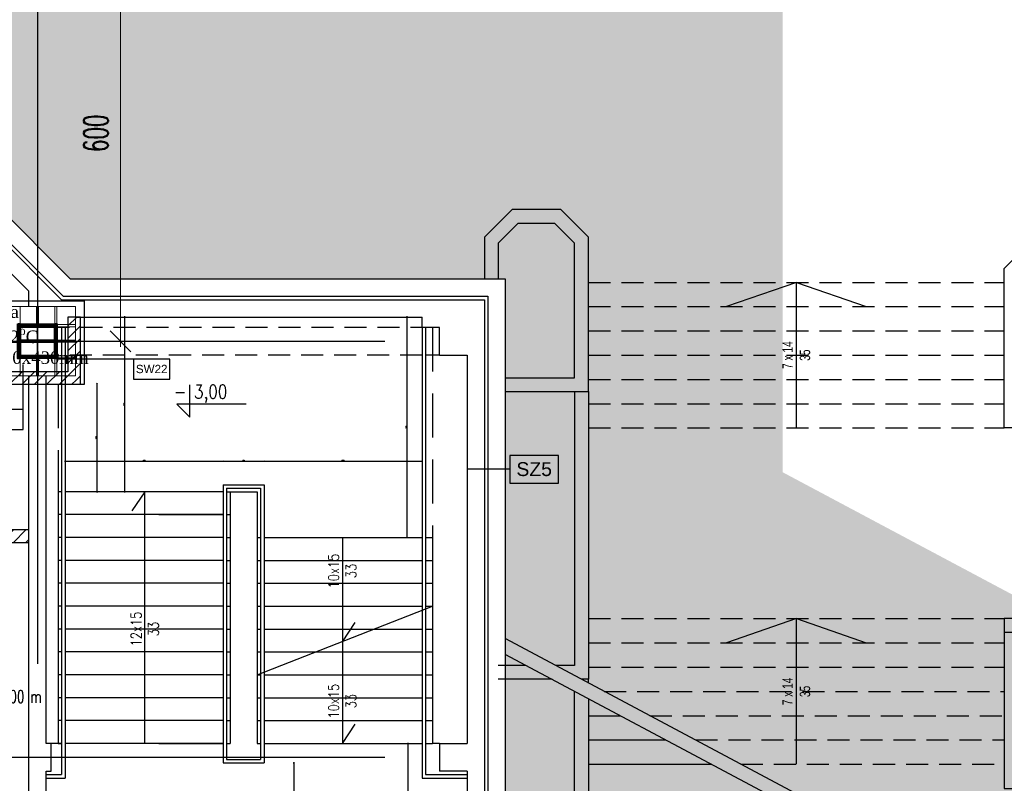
# Model space of a CAD drawing. Header units: centimetres. Extents: x -228435 to 46820, y -89367 to 152985.
# Tile 218 of 252: x 13205 to 27410, y 46625 to 57638. Entities that reach past the tile are written whole.
import ezdxf

# ---------------------------------------------------------------- set-up
doc = ezdxf.new("R2010")
doc.units = ezdxf.units.CM
doc.header["$LTSCALE"] = 50
doc.header["$PDMODE"] = 35
doc.header["$PDSIZE"] = 0.1
for name, pattern in [('Kondygnacja  -0_5$0$HIDDEN', [9.525, 6.35, -3.175]), ('Kondygnacja  -0_5$0$HIDDENX2', [19.05, 12.7, -6.35]), ('Osie rzutów$0$DASHDOT2', [12.7, 6.35, -3.175, 0, -3.175])]:
    doc.linetypes.add(name, pattern=pattern)
doc.layers.get('0').update_dxf_attribs({"color": 8})
doc.layers.get('DEFPOINTS').update_dxf_attribs({"color": 8})
for name, color, linetype in [('bgde-tekst', 7, 'Continuous'), ('bgde_AJ_opis', 7, 'Continuous'), ('Kondygnacja  -0_5$0$ARCH_GRUNT', 8, 'Continuous'), ('Kondygnacja  -0_5$0$ARCH_INFO_KOTY_WYSOKOŚCIOWE_IST', 8, 'Continuous'), ('Kondygnacja  -0_5$0$ARCH_INFO_OPISY_PRZEGRODY', 8, 'Continuous'), ('Kondygnacja  -0_5$0$ARCH_INFO_OPISY_PRZEGRODY_IST', 8, 'Continuous'), ('Kondygnacja  -0_5$0$ARCH_INFO_SCHODY_IST', 8, 'Continuous'), ('Kondygnacja  -0_5$0$ARCH_MUROWANE', 8, 'Continuous'), ('Kondygnacja  -0_5$0$ARCH_MUROWANE_IST', 8, 'Continuous'), ('Kondygnacja  -0_5$0$ARCH_NIEWIDOK_IST', 8, 'Kondygnacja  -0_5$0$HIDDEN'), ('Kondygnacja  -0_5$0$ARCH_SCHODY ZEW.', 8, 'Continuous'), ('Kondygnacja  -0_5$0$ARCH_SCHODY_IST', 8, 'Continuous'), ('Kondygnacja  -0_5$0$ARCH_SŁUPY', 8, 'Continuous'), ('Kondygnacja  -0_5$0$ARCH_WIDOK_IST', 8, 'Continuous'), ('Kondygnacja  -0_5$0$ARCH_ŻELBET_IST', 8, 'Continuous'), ('Osie rzutów$0$ARCH_INFO_OSIE_IST', 8, 'Osie rzutów$0$DASHDOT2'), ('Osie rzutów$0$ARCH_INFO_OSIE_OPISY_IST', 8, 'Continuous')]:
    doc.layers.add(name, color=color, linetype=linetype)
for name, color, linetype, lineweight in [('Kondygnacja  -0_5$0$ARCH_INFO_WYMIARY', 8, 'Continuous', 9), ('Kondygnacja  -0_5$0$ARCH_WIDOK', 8, 'Continuous', 13), ('Osie rzutów$0$ARCH_INFO_WYMIARY', 8, 'Continuous', 9)]:
    doc.layers.add(name, color=color, linetype=linetype, lineweight=lineweight)
doc.styles.add('Kondygnacja  -0_5$0$Arial', font='ARIAL.TTF')
doc.styles.add('Kondygnacja  -0_5$0$Dimensions', font='ARIAL.TTF', dxfattribs={"width": 0.7})
doc.styles.add('Kondygnacja  -0_5$0$Romans', font='Romans.shx', dxfattribs={"width": 0.7})
doc.styles.add('Kondygnacja  -0_5$0$ROMANS-50-CM', font='romans.shx', dxfattribs={"width": 0.8, "height": 10})
doc.styles.add('Osie rzutów$0$wymiary_cuprum', font='Romans.shx', dxfattribs={"width": 0.6})
doc.styles.add('Romans', font='Romans.shx')
doc.dimstyles.new('Kondygnacja  -0_5$0$Wymiary 1-100', dxfattribs={"dimtxt": 12, "dimasz": 10, "dimexe": 5, "dimexo": 0, "dimgap": 4, "dimtad": 1, "dimrnd": 0.5, "dimzin": 12, "dimdsep": 46, "dimtxsty": 'Kondygnacja  -0_5$0$Romans', "dimblk": 'Kondygnacja  -0_5$0$_Oblique', "dimcen": 10, "dimdle": 10, "dimclrt": 55, "dimazin": 0, "dimtfac": 1, "dimtmove": 1, "dimatfit": 3, "dimfxl": 0, "dimtolj": 1, "dimtzin": 0, "dimarcsym": 0})
doc.dimstyles.new('Osie rzutów$0$ARCH_ CT', dxfattribs={"dimtxt": 20, "dimasz": 20, "dimexe": 12, "dimexo": 20, "dimgap": 5, "dimtad": 1, "dimdec": 1, "dimrnd": 0.5, "dimzin": 9, "dimdsep": 46, "dimtxsty": 'Osie rzutów$0$wymiary_cuprum', "dimblk": 'Osie rzutów$0$_Oblique', "dimcen": 8, "dimdle": 12, "dimclrd": 256, "dimclre": 256, "dimclrt": 55, "dimadec": 1, "dimazin": 0, "dimtfac": 1, "dimtdec": 1, "dimtmove": 1, "dimatfit": 2, "dimldrblk": 'Osie rzutów$0$_Dot', "dimfxl": 0, "dimtolj": 1, "dimtzin": 0, "dimlwd": -1, "dimlwe": -1, "dimarcsym": 0})
pattern_1 = [(45, (-121140, -45000), (-89.80256, 89.80256), [])]
pattern_2 = [(45, (1486.883, 20630.142), (-6.735192, 6.735192), [])]

# ---------------------------------------------------------------- blocks, each defined once
blk = doc.blocks.new('Osie rzutów$0$_Oblique')
at = {"color": 0, "linetype": 'ByBlock', "lineweight": -2}
blk.add_line((-0.5, -0.5), (0.5, 0.5), dxfattribs=at)
blk = doc.blocks.new('*D264')
at = {"layer": 'DEFPOINTS', "color": 0}
for p in [(13613.9, 10400), (13580, 9800), (13613.9, 9800)]:
    blk.add_point(p, dxfattribs=at)
at = {"layer": 'Osie rzutów$0$ARCH_INFO_WYMIARY'}
for p, q in [((13598.9, 10400), (13572, 10400)), ((13580, 10408), (13580, 9792)), ((13598.9, 9800), (13572, 9800))]:
    blk.add_line(p, q, dxfattribs=at)
at = {"layer": 'Osie rzutów$0$ARCH_INFO_WYMIARY', "xscale": 30, "yscale": 30, "zscale": 30}
for p, rotation in [((13580, 10400), 90), ((13580, 9800), 270)]:
    blk.add_blockref('Osie rzutów$0$_Oblique', p, dxfattribs=dict(at, rotation=rotation))
at = {"layer": 'Osie rzutów$0$ARCH_INFO_WYMIARY', "color": 55, "insert": (13544.5, 10100), "char_height": 35, "attachment_point": 5, "rotation": 90, "style": 'Osie rzutów$0$wymiary_cuprum'}
blk.add_mtext('\\A1;600', dxfattribs=at)
blk = doc.blocks.new('Osie rzutów$0$_Dot')
at = {"color": 0, "linetype": 'ByBlock', "lineweight": -2}
blk.add_line((-0.5, 0), (-1, 0), dxfattribs=at)
at = {"color": 0, "linetype": 'ByBlock', "const_width": 0.5}
blk.add_lwpolyline([(-0.25, 0, 1), (0.25, 0, 1)], format="xyb", close=True, dxfattribs=at)
blk = doc.blocks.new('Kondygnacja  -0_5$0$_Oblique')
at = {"color": 0, "linetype": 'ByBlock', "lineweight": -2}
blk.add_line((-0.5, -0.5), (0.5, 0.5), dxfattribs=at)
blk = doc.blocks.new('*D156')
at = {"layer": 'DEFPOINTS', "color": 0}
for p in [(16140, 51269), (13860, 50830), (16140, 50830)]:
    blk.add_point(p, dxfattribs=at)
at = {"layer": 'Kondygnacja  -0_5$0$ARCH_INFO_WYMIARY', "color": 0, "lineweight": -2}
for p, q in [((13850, 51269), (16150, 51269)), ((13860, 51261), (13860, 51274)), ((16140, 51261), (16140, 51274))]:
    blk.add_line(p, q, dxfattribs=at)
at = {"layer": 'Kondygnacja  -0_5$0$ARCH_INFO_WYMIARY', "color": 0, "lineweight": -2, "xscale": 10, "yscale": 10, "zscale": 10, "rotation": 180}
blk.add_blockref('Kondygnacja  -0_5$0$_Oblique', (13860, 51269), dxfattribs=at)
at = {"layer": 'Kondygnacja  -0_5$0$ARCH_INFO_WYMIARY', "color": 0, "lineweight": -2, "xscale": 10, "yscale": 10, "zscale": 10}
blk.add_blockref('Kondygnacja  -0_5$0$_Oblique', (16140, 51269), dxfattribs=at)
at = {"layer": 'Kondygnacja  -0_5$0$ARCH_INFO_WYMIARY', "color": 55, "insert": (15000, 51279), "char_height": 12, "attachment_point": 5, "style": 'Kondygnacja  -0_5$0$Romans'}
blk.add_mtext('\\A1;2280', dxfattribs=at)
blk = doc.blocks.new('*D157')
at = {"layer": 'DEFPOINTS', "color": 0}
for p in [(16730, 51269), (16730, 50930), (16140, 50830)]:
    blk.add_point(p, dxfattribs=at)
at = {"layer": 'Kondygnacja  -0_5$0$ARCH_INFO_WYMIARY', "color": 0, "lineweight": -2}
for p, q in [((16130, 51269), (16740, 51269)), ((16140, 51261), (16140, 51274)), ((16730, 51261), (16730, 51274))]:
    blk.add_line(p, q, dxfattribs=at)
at = {"layer": 'Kondygnacja  -0_5$0$ARCH_INFO_WYMIARY', "color": 0, "lineweight": -2, "xscale": 10, "yscale": 10, "zscale": 10, "rotation": 180}
blk.add_blockref('Kondygnacja  -0_5$0$_Oblique', (16140, 51269), dxfattribs=at)
at = {"layer": 'Kondygnacja  -0_5$0$ARCH_INFO_WYMIARY', "color": 0, "lineweight": -2, "xscale": 10, "yscale": 10, "zscale": 10}
blk.add_blockref('Kondygnacja  -0_5$0$_Oblique', (16730, 51269), dxfattribs=at)
at = {"layer": 'Kondygnacja  -0_5$0$ARCH_INFO_WYMIARY', "color": 55, "insert": (16435, 51279), "char_height": 12, "attachment_point": 5, "style": 'Kondygnacja  -0_5$0$Romans'}
blk.add_mtext('\\A1;590', dxfattribs=at)
blk = doc.blocks.new('*D103')
at = {"layer": 'DEFPOINTS', "color": 0}
for p in [(16730, 51269), (19010, 51269), (19010, 51269)]:
    blk.add_point(p, dxfattribs=at)
at = {"layer": 'Kondygnacja  -0_5$0$ARCH_INFO_WYMIARY', "color": 0, "lineweight": -2}
for p, q in [((16720, 51269), (19020, 51269)), ((16730, 51269), (16730, 51264)), ((19010, 51269), (19010, 51264))]:
    blk.add_line(p, q, dxfattribs=at)
at = {"layer": 'Kondygnacja  -0_5$0$ARCH_INFO_WYMIARY', "color": 0, "lineweight": -2, "xscale": 10, "yscale": 10, "zscale": 10, "rotation": 180}
blk.add_blockref('Kondygnacja  -0_5$0$_Oblique', (16730, 51269), dxfattribs=at)
at = {"layer": 'Kondygnacja  -0_5$0$ARCH_INFO_WYMIARY', "color": 0, "lineweight": -2, "xscale": 10, "yscale": 10, "zscale": 10}
blk.add_blockref('Kondygnacja  -0_5$0$_Oblique', (19010, 51269), dxfattribs=at)
at = {"layer": 'Kondygnacja  -0_5$0$ARCH_INFO_WYMIARY', "color": 55, "insert": (17870, 51279), "char_height": 12, "attachment_point": 5, "style": 'Kondygnacja  -0_5$0$Romans'}
blk.add_mtext('\\A1;2280', dxfattribs=at)
blk = doc.blocks.new('*D104')
at = {"layer": 'DEFPOINTS', "color": 0}
for p in [(14028, 52388), (14028, 50830), (14320, 50830)]:
    blk.add_point(p, dxfattribs=at)
at = {"layer": 'Kondygnacja  -0_5$0$ARCH_INFO_WYMIARY', "color": 0, "lineweight": -2}
for p, q in [((14312, 52388), (14325, 52388)), ((14320, 52398), (14320, 50820)), ((14312, 50830), (14325, 50830))]:
    blk.add_line(p, q, dxfattribs=at)
at = {"layer": 'Kondygnacja  -0_5$0$ARCH_INFO_WYMIARY', "color": 0, "lineweight": -2, "xscale": 10, "yscale": 10, "zscale": 10}
for p, rotation in [((14320, 52388), 90), ((14320, 50830), 270)]:
    blk.add_blockref('Kondygnacja  -0_5$0$_Oblique', p, dxfattribs=dict(at, rotation=rotation))
at = {"layer": 'Kondygnacja  -0_5$0$ARCH_INFO_WYMIARY', "color": 55, "insert": (14310, 51609), "char_height": 12, "attachment_point": 5, "rotation": 90, "style": 'Kondygnacja  -0_5$0$Romans'}
blk.add_mtext('\\A1;1558', dxfattribs=at)
blk = doc.blocks.new('*D105')
at = {"layer": 'DEFPOINTS', "color": 0}
for p in [(14420, 53350), (14723, 53350), (14420, 50830)]:
    blk.add_point(p, dxfattribs=at)
at = {"layer": 'Kondygnacja  -0_5$0$ARCH_INFO_WYMIARY', "color": 0, "lineweight": -2}
for p, q in [((14715, 53350), (14728, 53350)), ((14723, 50820), (14723, 53360)), ((14715, 50830), (14728, 50830))]:
    blk.add_line(p, q, dxfattribs=at)
at = {"layer": 'Kondygnacja  -0_5$0$ARCH_INFO_WYMIARY', "color": 0, "lineweight": -2, "xscale": 10, "yscale": 10, "zscale": 10}
for p, rotation in [((14723, 53350), 90), ((14723, 50830), 270)]:
    blk.add_blockref('Kondygnacja  -0_5$0$_Oblique', p, dxfattribs=dict(at, rotation=rotation))
at = {"layer": 'Kondygnacja  -0_5$0$ARCH_INFO_WYMIARY', "color": 55, "insert": (14713, 52090), "char_height": 12, "attachment_point": 5, "rotation": 90, "style": 'Kondygnacja  -0_5$0$Romans'}
blk.add_mtext('\\A1;2520', dxfattribs=at)
blk = doc.blocks.new('*D158')
at = {"layer": 'DEFPOINTS', "color": 0}
for p in [(18793, 53350), (19010, 53350), (19010, 50170)]:
    blk.add_point(p, dxfattribs=at)
at = {"layer": 'Kondygnacja  -0_5$0$ARCH_INFO_WYMIARY', "color": 0, "lineweight": -2}
for p, q in [((18801, 53350), (18788, 53350)), ((18793, 50160), (18793, 53360)), ((18801, 50170), (18788, 50170))]:
    blk.add_line(p, q, dxfattribs=at)
at = {"layer": 'Kondygnacja  -0_5$0$ARCH_INFO_WYMIARY', "color": 0, "lineweight": -2, "xscale": 10, "yscale": 10, "zscale": 10}
for p, rotation in [((18793, 53350), 90), ((18793, 50170), 270)]:
    blk.add_blockref('Kondygnacja  -0_5$0$_Oblique', p, dxfattribs=dict(at, rotation=rotation))
at = {"layer": 'Kondygnacja  -0_5$0$ARCH_INFO_WYMIARY', "color": 55, "insert": (18783, 51760), "char_height": 12, "attachment_point": 5, "rotation": 90, "style": 'Kondygnacja  -0_5$0$Romans'}
blk.add_mtext('\\A1;3180', dxfattribs=at)
blk = doc.blocks.new('*D159')
at = {"layer": 'DEFPOINTS', "color": 0}
for p in [(19010, 47200), (18806, 43800), (19135, 43800)]:
    blk.add_point(p, dxfattribs=at)
at = {"layer": 'Kondygnacja  -0_5$0$ARCH_INFO_WYMIARY', "color": 0, "lineweight": -2}
for p, q in [((18814, 47200), (18801, 47200)), ((18806, 47210), (18806, 43790)), ((18814, 43800), (18801, 43800))]:
    blk.add_line(p, q, dxfattribs=at)
at = {"layer": 'Kondygnacja  -0_5$0$ARCH_INFO_WYMIARY', "color": 0, "lineweight": -2, "xscale": 10, "yscale": 10, "zscale": 10}
for p, rotation in [((18806, 47200), 90), ((18806, 43800), 270)]:
    blk.add_blockref('Kondygnacja  -0_5$0$_Oblique', p, dxfattribs=dict(at, rotation=rotation))
at = {"layer": 'Kondygnacja  -0_5$0$ARCH_INFO_WYMIARY', "color": 55, "insert": (18796, 45500), "char_height": 12, "attachment_point": 5, "rotation": 90, "style": 'Kondygnacja  -0_5$0$Romans'}
blk.add_mtext('\\A1;3400', dxfattribs=at)
blk = doc.blocks.new('*D160')
at = {"layer": 'DEFPOINTS', "color": 0}
for p in [(13585, 46700), (19660, 46700), (13585, 46448)]:
    blk.add_point(p, dxfattribs=at)
at = {"layer": 'Kondygnacja  -0_5$0$ARCH_INFO_WYMIARY', "color": 0, "lineweight": -2}
for p, q in [((13585, 46456), (13585, 46443)), ((19660, 46456), (19660, 46443)), ((19670, 46448), (13575, 46448))]:
    blk.add_line(p, q, dxfattribs=at)
at = {"layer": 'Kondygnacja  -0_5$0$ARCH_INFO_WYMIARY', "color": 0, "lineweight": -2, "xscale": 10, "yscale": 10, "zscale": 10, "rotation": 180}
blk.add_blockref('Kondygnacja  -0_5$0$_Oblique', (13585, 46448), dxfattribs=at)
at = {"layer": 'Kondygnacja  -0_5$0$ARCH_INFO_WYMIARY', "color": 0, "lineweight": -2, "xscale": 10, "yscale": 10, "zscale": 10}
blk.add_blockref('Kondygnacja  -0_5$0$_Oblique', (19660, 46448), dxfattribs=at)
at = {"layer": 'Kondygnacja  -0_5$0$ARCH_INFO_WYMIARY', "color": 55, "insert": (16622, 46458), "char_height": 12, "attachment_point": 5, "style": 'Kondygnacja  -0_5$0$Romans'}
blk.add_mtext('\\A1;6075', dxfattribs=at)
blk = doc.blocks.new('*D176')
at = {"layer": 'DEFPOINTS', "color": 0}
for p in [(16730, 46920), (16730, 44200), (17160, 44200)]:
    blk.add_point(p, dxfattribs=at)
at = {"layer": 'Kondygnacja  -0_5$0$ARCH_INFO_WYMIARY', "color": 0, "lineweight": -2}
for p, q in [((17152, 46920), (17165, 46920)), ((17160, 46930), (17160, 44190)), ((17152, 44200), (17165, 44200))]:
    blk.add_line(p, q, dxfattribs=at)
at = {"layer": 'Kondygnacja  -0_5$0$ARCH_INFO_WYMIARY', "color": 0, "lineweight": -2, "xscale": 10, "yscale": 10, "zscale": 10}
for p, rotation in [((17160, 46920), 90), ((17160, 44200), 270)]:
    blk.add_blockref('Kondygnacja  -0_5$0$_Oblique', p, dxfattribs=dict(at, rotation=rotation))
at = {"layer": 'Kondygnacja  -0_5$0$ARCH_INFO_WYMIARY', "color": 55, "insert": (17150, 45560), "char_height": 12, "attachment_point": 5, "rotation": 90, "style": 'Kondygnacja  -0_5$0$Romans'}
blk.add_mtext('\\A1;2720', dxfattribs=at)
blk = doc.blocks.new('Osie rzutów')
at = {"layer": 'Osie rzutów$0$ARCH_INFO_OSIE_IST', "ltscale": 10}
for p, q in [((13460, 12510), (13460, 4623.26)), ((13460, 9770), (13460, 9830)), ((4436.04, 9800), (15156.54, 9800)), ((13490, 9800), (13430, 9800)), ((4436.04, 9200), (15156.54, 9200))]:
    blk.add_line(p, q, dxfattribs=at)
at = {"layer": 'Osie rzutów$0$ARCH_INFO_WYMIARY'}
dim = blk.add_linear_dim(base=(13580, 9800), p1=(13613.93, 10400), p2=(13613.93, 9800), angle=270, dimstyle='Osie rzutów$0$ARCH_ CT', override={"dimtxt": 35, "dimasz": 30, "dimexe": 8, "dimexo": 15, "dimgap": 18, "dimdle": 8}, dxfattribs=at)
dim.commit()
dim.dimension.update_dxf_attribs({"geometry": '*D264', "text_midpoint": (13544.5, 10100)})

msp = doc.modelspace()

# ---------------------------------------------------------------- hatches: boundary and pattern name
at = {"layer": 'Kondygnacja  -0_5$0$ARCH_GRUNT', "linetype": 'Continuous', "lineweight": 5}
h = msp.add_hatch(dxfattribs=at)
h.set_pattern_fill('EARTH', color=256, scale=150.000081, angle=45, style=0)
h.set_pattern_definition([(45, (-121140, -45000), (-1e-09, 1347.039), [952.5005, -952.5005]), (45, (-121392.6, -44747.4), (-1e-09, 1347.039), [952.5005, -952.5005]), (45, (-121645.1, -44494.9), (-1e-09, 1347.039), [952.5005, -952.5005]), (135, (-121645.1, -44326.5), (-1347.039, -1e-09), [952.5005, -952.5005]), (135, (-121392.6, -44073.9), (-1347.039, -1e-09), [952.5005, -952.5005]), (135, (-121140, -43821.3), (-1347.039, -1e-09), [952.5005, -952.5005])])
h.paths.add_polyline_path([(-109800.334, 65464.54), (-97514.874, 77750), (-71890, 77750), (-71890, 102550), (-45638.959, 102550), (-33938.959, 90850), (-21790, 90850), (-21790, 82420), (-19190, 82420), (-19190, 79646.447), (-20488.223, 78348.223), (-20936.447, 77900), (-10065.736, 77900), (13934.264, 53900), (20210, 53900), (20210, 43250), (19310, 43250), (19310, 42946.447), (17513.553, 41150), (14360, 41150), (14360, 40060), (28010, 40070.689), (28010, 44557.06), (28010, 49088.932), (24210, 51112.647), (24210, 57900), (15591.118, 57900), (-8408.882, 81900), (-15190, 81900), (-15190, 86020), (-17790, 86020), (-17790, 94850), (-32282.105, 94850), (-43982.105, 106550), (-75890, 106550), (-75890, 81750), (-99171.728, 81750), (-112628.761, 68292.967)])
at = {"layer": 'Kondygnacja  -0_5$0$ARCH_MUROWANE', "linetype": 'Continuous', "lineweight": -3}
h = msp.add_hatch(dxfattribs=at)
h.set_pattern_fill('ANSI31', color=256, scale=40, style=0)
h.set_pattern_definition([(45, (-121140, -45000), (-89.80256, 89.80256), [])])
h.paths.add_polyline_path([(13900, 52560), (14080, 52380), (14080, 53350), (13900, 53350)], flags=0)
h = msp.add_hatch(dxfattribs=at)
h.set_pattern_fill('ANSI31', color=256, scale=40, style=0)
h.set_pattern_definition(pattern_1)
h.paths.add_polyline_path([(12286.946, 52560), (12466.946, 52380), (14080, 52380), (13900, 52560)], flags=0)
h = msp.add_hatch(dxfattribs=at)
h.set_pattern_fill('ANSI31', color=256, scale=40, style=0)
h.set_pattern_definition(pattern_1)
h.paths.add_polyline_path([(12466.946, 50280), (12286.946, 50100), (13335, 50100), (13335, 50280)], flags=0)
at = {"layer": 'Kondygnacja  -0_5$0$ARCH_SŁUPY', "lineweight": 40}
h = msp.add_hatch(dxfattribs=at)
h.set_pattern_fill('ANSI31', color=256, scale=3, style=0)
h.set_pattern_definition(pattern_2)
h.paths.add_polyline_path([(13180, 52750), (13210, 52750), (13210, 53250), (13180, 53250)])
h = msp.add_hatch(dxfattribs=at)
h.set_pattern_fill('ANSI31', color=256, scale=3, style=0)
h.set_pattern_definition(pattern_2)
h.paths.add_polyline_path([(13710, 53210), (13710, 53240), (13210, 53240), (13210, 53210)])
h = msp.add_hatch(dxfattribs=at)
h.set_pattern_fill('ANSI31', color=256, scale=3, style=0)
h.set_pattern_definition(pattern_2)
h.paths.add_polyline_path([(13710, 52750), (13740, 52750), (13740, 53250), (13710, 53250)])
h = msp.add_hatch(dxfattribs=at)
h.set_pattern_fill('ANSI31', color=256, scale=3, style=0)
h.set_pattern_definition(pattern_2)
h.paths.add_polyline_path([(13710, 52985), (13710, 53015), (13210, 53015), (13210, 52985)])
h = msp.add_hatch(dxfattribs=at)
h.set_pattern_fill('ANSI31', color=256, scale=3, style=0)
h.set_pattern_definition(pattern_2)
h.paths.add_polyline_path([(13710, 52760), (13710, 52790), (13210, 52790), (13210, 52760)])

# ---------------------------------------------------------------- linework, layer by layer
at = {"layer": 'bgde_AJ_opis', "elevation": 1920}
msp.add_lwpolyline([(11264.588, 53585.241), (14136.175, 53585.241), (14136.175, 52378.771), (11264.588, 52378.771)], close=True, dxfattribs=at)
at = {"layer": 'Kondygnacja  -0_5$0$ARCH_INFO_KOTY_WYSOKOŚCIOWE_IST'}
msp.add_lwpolyline([(16471.083, 52093.252), (15473.899, 52093.252), (15661.399, 51905.752), (15661.399, 52374.186)], dxfattribs=at)
at = {"layer": 'Kondygnacja  -0_5$0$ARCH_INFO_OPISY_PRZEGRODY'}
for points in [[(14848.924, 52743.741), (13761.322, 52743.741)], [(13256.185, 52015.552), (13256.185, 52665.801)]]:
    msp.add_lwpolyline(points, dxfattribs=at)
for points in [[(14848.924, 52455.741), (15368.924, 52455.741), (15368.924, 52743.741), (14848.924, 52743.741), (14848.924, 52455.741)], [(12736.185, 51727.552), (13256.185, 51727.552), (13256.185, 52015.552), (12736.185, 52015.552), (12736.185, 51727.552)]]:
    msp.add_lwpolyline(points, close=True, dxfattribs=at)
at = {"layer": 'Kondygnacja  -0_5$0$ARCH_INFO_OPISY_PRZEGRODY_IST'}
msp.add_lwpolyline([(20277.286, 51155), (20277.286, 50955), (20977.286, 50955), (20977.286, 51355), (20277.286, 51355), (20277.286, 51155), (19660, 51155)], dxfattribs=at)
at = {"layer": 'Kondygnacja  -0_5$0$ARCH_INFO_SCHODY_IST'}
for p, q in [((15010, 50830), (14824.101, 50552.695)), ((15010, 47200), (15010, 50830)), ((17860, 50170), (17860, 48704.296)), ((17860, 48665.2), (18045.899, 48942.505)), ((17860, 48704.296), (17860, 47200)), ((17860, 47200), (18045.899, 47477.305))]:
    msp.add_line(p, q, dxfattribs=at)
for points in [[(24410, 51750), (24410, 53850), (23402.758, 53500)], [(24410, 51750), (24410, 53850), (25417.242, 53500)], [(24410, 46900), (24410, 49000), (23402.758, 48650)], [(24410, 46900), (24410, 49000), (25417.242, 48650)], [(28010, 44557.06), (20210, 48711.002)], [(28010, 44330.466), (20210, 48484.408)]]:
    msp.add_lwpolyline(points, dxfattribs=at)
at = {"layer": 'Kondygnacja  -0_5$0$ARCH_MUROWANE', "linetype": 'Continuous', "lineweight": -3}
for p, q in [((14080, 53350), (13900, 53350)), ((13900, 53350), (13900, 52560)), ((14080, 52380), (14080, 53350)), ((13900, 52560), (12286.946, 52560)), ((12466.946, 52380), (14080, 52380)), ((13335, 50280), (12466.946, 50280)), ((13335, 50100), (13335, 50280)), ((12286.946, 50100), (13335, 50100))]:
    msp.add_line(p, q, dxfattribs=at)
at = {"layer": 'Kondygnacja  -0_5$0$ARCH_MUROWANE_IST', "ltscale": 4}
for p, q in [((13934.264, 53900), (-10065.736, 77900)), ((13830.711, 53650), (-10169.289, 77650)), ((13934.264, 53900), (20210, 53900)), ((13934.264, 53900), (20210, 53900)), ((20210, 53900), (20210, 43250)), ((13830.711, 53650), (19960, 53650)), ((13830.711, 53650), (19960, 53650)), ((19960, 53650), (19960, 43500))]:
    msp.add_line(p, q, dxfattribs=at)
at = {"layer": 'Kondygnacja  -0_5$0$ARCH_NIEWIDOK_IST'}
for p, q in [((19160, 53200), (13760, 53200)), ((19010, 52800), (13760, 52800)), ((19260, 52800), (19060, 52800)), ((20210, 47390), (20210, 43250))]:
    msp.add_line(p, q, dxfattribs=at)
at = {"layer": 'Kondygnacja  -0_5$0$ARCH_NIEWIDOK_IST', "linetype": 'Continuous'}
for p, q in [((13760, 47200), (13660, 47200)), ((19260, 47200), (19160, 47200))]:
    msp.add_line(p, q, dxfattribs=at)
at = {"layer": 'Kondygnacja  -0_5$0$ARCH_NIEWIDOK_IST'}
for points in [[(21410, 53850), (27410, 53850)], [(21410, 53500), (27410, 53500)], [(21410, 53150), (27410, 53150)], [(21410, 52800), (27410, 52800)], [(21410, 52450), (27410, 52450)], [(21410, 52100), (27410, 52100)], [(21410, 51750), (27410, 51750)], [(21410, 49000), (27410, 49000)], [(21410, 48650), (27410, 48650)], [(21410, 48300), (27410, 48300)], [(21638.959, 47950), (27410, 47950)], [(22296.166, 47600), (27410, 47600)], [(22953.373, 47250), (27410, 47250)], [(23610.58, 46900), (27410, 46900)]]:
    msp.add_lwpolyline(points, dxfattribs=at)
at = {"layer": 'Kondygnacja  -0_5$0$ARCH_SCHODY ZEW.'}
for points in [[(21410, 47600), (21870.684, 47600)], [(21410, 47250), (22527.891, 47250)], [(21410, 46900), (23185.098, 46900)]]:
    msp.add_lwpolyline(points, dxfattribs=at)
at = {"layer": 'Kondygnacja  -0_5$0$ARCH_SCHODY_IST'}
for p, q in [((13810, 53200), (13810, 46750)), ((13860, 53200), (13860, 46700)), ((19010, 53200), (19010, 46700)), ((19060, 53200), (19060, 46750)), ((16140, 50930), (16730, 50930)), ((16140, 50930), (16140, 46920)), ((16190, 50880), (16680, 50880)), ((16190, 50880), (16190, 46970)), ((16680, 50880), (16680, 46970)), ((16730, 50930), (16730, 46920)), ((13760, 50830), (13760, 47200)), ((16190, 50830), (16630, 50830)), ((16240, 50830), (16240, 47200)), ((16630, 50830), (16630, 47200)), ((15210, 50500), (16140, 50500)), ((16190, 50500), (16240, 50500)), ((16630, 50170), (16680, 50170)), ((16730, 50170), (19010, 50170)), ((19060, 50170), (19110, 50170)), ((19060, 50170), (19160, 50170)), ((19160, 50170), (19160, 47200)), ((16630, 49840), (16680, 49840)), ((16730, 49840), (19010, 49840)), ((19060, 49840), (19110, 49840)), ((19060, 49840), (19160, 49840)), ((16630, 49510), (16680, 49510)), ((16730, 49510), (19010, 49510)), ((19060, 49510), (19110, 49510)), ((19060, 49510), (19160, 49510)), ((16630, 49180), (16680, 49180)), ((16630, 48190), (19160, 49180)), ((16730, 49180), (19010, 49180)), ((19060, 49180), (19160, 49180)), ((19060, 49180), (19110, 49180)), ((16630, 48850), (16680, 48850)), ((16730, 48850), (19010, 48850)), ((19060, 48850), (19160, 48850)), ((16630, 48520), (16680, 48520)), ((16730, 48520), (17660, 48520)), ((16730, 48520), (19010, 48520)), ((19060, 48520), (19160, 48520)), ((16630, 48190), (16680, 48190)), ((16730, 48190), (19010, 48190)), ((19060, 48190), (19160, 48190)), ((16630, 47860), (16680, 47860)), ((16730, 47860), (19010, 47860)), ((19060, 47860), (19160, 47860)), ((16630, 47530), (16680, 47530)), ((16730, 47530), (19010, 47530)), ((19060, 47530), (19160, 47530)), ((13760, 47200), (13810, 47200)), ((15210, 47200), (16140, 47200)), ((16630, 47200), (16680, 47200)), ((16730, 47200), (19010, 47200)), ((16730, 47200), (17660, 47200)), ((19060, 47200), (19160, 47200)), ((16140, 46920), (16730, 46920)), ((16190, 46970), (16680, 46970)), ((13585, 46750), (13810, 46750)), ((19060, 46750), (19660, 46750)), ((13585, 46700), (13860, 46700)), ((19010, 46700), (19660, 46700))]:
    msp.add_line(p, q, dxfattribs=at)
at = {"layer": 'Kondygnacja  -0_5$0$ARCH_SCHODY_IST', "linetype": 'Kondygnacja  -0_5$0$HIDDENX2'}
for points in [[(19160, 53200), (19160, 50170)], [(13760, 52380), (13760, 50830)]]:
    msp.add_lwpolyline(points, dxfattribs=at)
at = {"layer": 'Kondygnacja  -0_5$0$ARCH_SCHODY_IST'}
for points in [[(13810, 50830), (13760, 50830)], [(16140, 50830), (13860, 50830)], [(13810, 50500), (13760, 50500)], [(16140, 50500), (13860, 50500)], [(13810, 50170), (13760, 50170)], [(16140, 50170), (13860, 50170)], [(16190, 50170), (16240, 50170)], [(13810, 49840), (13760, 49840)], [(16140, 49840), (13860, 49840)], [(16190, 49840), (16240, 49840)], [(13810, 49510), (13760, 49510)], [(16140, 49510), (13860, 49510)], [(16190, 49510), (16240, 49510)], [(13810, 49180), (13760, 49180)], [(16140, 49180), (13860, 49180)], [(16190, 49180), (16240, 49180)], [(13810, 48850), (13760, 48850)], [(16140, 48850), (13860, 48850)], [(16190, 48850), (16240, 48850)], [(13810, 48520), (13760, 48520)], [(16140, 48520), (13860, 48520)], [(16190, 48520), (16240, 48520)], [(13810, 48190), (13760, 48190)], [(16140, 48190), (13860, 48190)], [(16190, 48190), (16240, 48190)], [(13810, 47860), (13760, 47860)], [(16140, 47860), (13860, 47860)], [(16190, 47860), (16240, 47860)], [(13810, 47530), (13760, 47530)], [(16140, 47530), (13860, 47530)], [(16190, 47530), (16240, 47530)], [(13810, 47200), (13760, 47200)], [(16140, 47200), (13860, 47200)], [(16190, 47200), (16240, 47200)]]:
    msp.add_lwpolyline(points, dxfattribs=at)
at = {"layer": 'Kondygnacja  -0_5$0$ARCH_SŁUPY', "lineweight": 40}
for p, q in [((13210, 53015), (13710, 53015)), ((13710, 52985), (13210, 52985))]:
    msp.add_line(p, q, dxfattribs=at)
for points in [[(13180, 53250), (13210, 53250), (13210, 52750), (13180, 52750)], [(13710, 53250), (13740, 53250), (13740, 52750), (13710, 52750)]]:
    msp.add_lwpolyline(points, close=True, dxfattribs=at)
for points in [[(13710, 53240), (13210, 53240)], [(13210, 53210), (13710, 53210)], [(13710, 52790), (13210, 52790)], [(13210, 52760), (13710, 52760)]]:
    msp.add_lwpolyline(points, dxfattribs=at)
at = {"layer": 'Kondygnacja  -0_5$0$ARCH_WIDOK'}
msp.add_lwpolyline([(14010, 53500), (14010, 52500), (12910, 52500), (12910, 53500)], close=True, dxfattribs=at)
for points in [[(13210, 53500), (13210, 53250)], [(13445, 53500), (13445, 53240)], [(13475, 53500), (13475, 53240)], [(13710, 53500), (13710, 53250)], [(13740, 53500), (13740, 53250)], [(13740, 53240), (14010, 53240)], [(13740, 53210), (14010, 53210)], [(13740, 53015), (14010, 53015)], [(13740, 52985), (14010, 52985)], [(13210, 52750), (13210, 52500)], [(13445, 52760), (13445, 52500)], [(13474.94, 52760), (13474.94, 52500)], [(13710, 52750), (13710, 52500)], [(13740, 52790), (14010, 52790)], [(13740, 52760), (14010, 52760)], [(13740, 52750), (13740, 52500)]]:
    msp.add_lwpolyline(points, dxfattribs=at)
at = {"layer": 'Kondygnacja  -0_5$0$ARCH_WIDOK_IST'}
msp.add_line((27610, 48800), (27410, 48800), dxfattribs=at)
for points in [[(20509.327, 48325), (20110, 48325)], [(20884.873, 48125), (20110, 48125)], [(21410, 47845.34), (21410, 45700), (21210, 45700), (21210, 47951.852)]]:
    msp.add_lwpolyline(points, dxfattribs=at)
at = {"layer": 'Kondygnacja  -0_5$0$ARCH_ŻELBET_IST', "ltscale": 4}
for p, q in [((13810, 53600), (-10190, 77600)), ((13335, 53721.447), (12661.472, 54394.975)), ((13335, 53500), (13335, 53721.447)), ((13810, 53600), (19910, 53600)), ((13810, 53600), (19910, 53600)), ((19910, 53600), (19910, 43550)), ((14010, 53350), (17698.875, 53350)), ((14010, 53350), (19010, 53350)), ((19010, 53200), (19010, 53350)), ((19260, 53200), (19010, 53200)), ((19260, 52800), (19260, 53200)), ((19260, 52800), (19660, 52800)), ((19660, 52800), (19660, 47200)), ((13335, 41500), (13335, 52500)), ((13585, 47200), (13585, 52500)), ((13335, 41355), (13335, 50620)), ((13660, 47200), (13585, 47200)), ((13660, 46800), (13660, 47200)), ((19259.371, 47200), (19660, 47200)), ((19259.371, 47200), (19259.371, 46800)), ((13585, 44200), (13585, 46800)), ((13585, 46800), (13660, 46800)), ((19660, 46800), (19259.371, 46800)), ((19660, 46800), (19660, 44200))]:
    msp.add_line(p, q, dxfattribs=at)
for points in [[(28714.851, 55072.008), (27610, 53967.157), (27610, 51750), (27410, 51750), (27410, 54050), (28573.43, 55213.43)], [(20210, 52275), (21410, 52275), (21410, 54499.951), (21010, 54899.951), (20310, 54899.951), (19910, 54499.951), (19910, 53900)], [(20210, 52475), (21210, 52475), (21210, 54417.109), (20927.157, 54699.951), (20392.843, 54699.951), (20110, 54417.109), (20110, 53900)], [(21210, 52275), (21210, 48325), (20934.809, 48325)], [(21410, 52275), (21410, 48125), (21310.356, 48125)], [(29073.43, 50163.43), (27910, 49000), (27410, 49000), (27410, 46550), (27610, 46550), (27610, 48800), (27992.843, 48800), (29214.851, 50022.008)], [(21410, 48071.934), (21410, 48125)]]:
    msp.add_lwpolyline(points, dxfattribs=at)

# ---------------------------------------------------------------- block references
at = {"layer": 'Osie rzutów$0$ARCH_INFO_OSIE_OPISY_IST', "xscale": 10, "yscale": 10, "zscale": 10}
msp.add_blockref('Osie rzutów', (-121140, -45000), dxfattribs=at)

# ---------------------------------------------------------------- texts
at = {"layer": 'bgde-tekst', "style": 'Romans', "width": 0.7}
for p in [(12300.23, 47785.51), (12300.23, 47785.51, 1920)]:
    msp.add_text('Hsp=-2.00 m ', height=180, dxfattribs=at).set_placement(p)
at = {"layer": 'bgde_AJ_opis', "insert": (11283.255, 53516.092, 1920), "char_height": 180, "width": 2731.46614, "attachment_point": 1}
msp.add_mtext('\\A1;{\\fTimes New Roman|b0|i0|c238|p18;Chłodnica wodna \\PQ=8,38 kW; 7/12\\H0.7x;\\So^ ;\\H1.4286x;C\\PAxBxH=640x670x430mm\\Pm=29 kg}', dxfattribs=at)
at = {"layer": 'Kondygnacja  -0_5$0$ARCH_INFO_KOTY_WYSOKOŚCIOWE_IST', "insert": (15432.189, 52242.881), "char_height": 200, "width": 976.18926, "attachment_point": 4, "line_spacing_factor": 0.9, "style": 'Kondygnacja  -0_5$0$ROMANS-50-CM'}
msp.add_mtext('- 3,00', dxfattribs=at)
at = {"layer": 'Kondygnacja  -0_5$0$ARCH_INFO_OPISY_PRZEGRODY', "insert": (15108.924, 52599.741), "char_height": 120, "width": 520, "attachment_point": 5, "style": 'Kondygnacja  -0_5$0$Arial'}
msp.add_mtext('SW22', dxfattribs=at)
at = {"layer": 'Kondygnacja  -0_5$0$ARCH_INFO_OPISY_PRZEGRODY_IST', "insert": (20627.286, 51155), "char_height": 200, "width": 700, "attachment_point": 5, "style": 'Kondygnacja  -0_5$0$Arial'}
msp.add_mtext('SZ5', dxfattribs=at)
at = {"layer": 'Kondygnacja  -0_5$0$ARCH_INFO_SCHODY_IST', "char_height": 150, "attachment_point": 5, "rotation": 90, "style": 'Kondygnacja  -0_5$0$Dimensions'}
for insert in [(24410, 52800), (24410, 47950)]:
    msp.add_mtext('7 x 14\\P35', dxfattribs=dict(at, insert=insert))
at = {"layer": 'Kondygnacja  -0_5$0$ARCH_INFO_SCHODY_IST', "char_height": 150, "width": 100, "attachment_point": 5, "rotation": 90, "style": 'Kondygnacja  -0_5$0$ROMANS-50-CM'}
for s, insert in [('10x15 33', (17860, 49687.213)), ('12x15 33', (15010, 48850)), ('10x15 33', (17860, 47808.916))]:
    msp.add_mtext(s, dxfattribs=dict(at, insert=insert))

# ---------------------------------------------------------------- dimensions: what is measured, and where the dimension line sits
at = {"layer": 'Kondygnacja  -0_5$0$ARCH_INFO_WYMIARY'}
for base, p1, p2, picture, middle in [((14723.39, 53350), (14420.487, 50830), (14420.487, 53350), '*D105', (14713.39, 52090)), ((18793.05, 53350), (19010, 50170), (19010, 53350), '*D158', (18783.05, 51760)), ((14320.487, 50830), (14027.771, 52387.804), (14027.771, 50830), '*D104', (14310.487, 51608.902)), ((18805.85, 43800), (19010, 47200), (19135, 43800), '*D159', (18795.85, 45500)), ((17160.223, 44200), (16730, 46920), (16730, 44200), '*D176', (17150.223, 45560))]:
    dim = msp.add_linear_dim(base=base, p1=p1, p2=p2, angle=90, dimstyle='Kondygnacja  -0_5$0$Wymiary 1-100', dxfattribs=at)
    dim.commit()
    dim.dimension.update_dxf_attribs({"geometry": picture, "text_midpoint": middle})
for base, p1, p2, picture, middle in [((16140, 51269.276), (13860, 50830), (16140, 50830), '*D156', (15000, 51279.276)), ((16730, 51269.276), (16140, 50830), (16730, 50930), '*D157', (16435, 51279.276)), ((19010, 51269.276), (16730, 51269.276), (19010, 51269.276), '*D103', (17870, 51279.276)), ((13585, 46447.656), (19660, 46700), (13585, 46700), '*D160', (16622.5, 46457.656))]:
    dim = msp.add_linear_dim(base=base, p1=p1, p2=p2, dimstyle='Kondygnacja  -0_5$0$Wymiary 1-100', dxfattribs=at)
    dim.commit()
    dim.dimension.update_dxf_attribs({"geometry": picture, "text_midpoint": middle})

doc.saveas('drawing.dxf')
